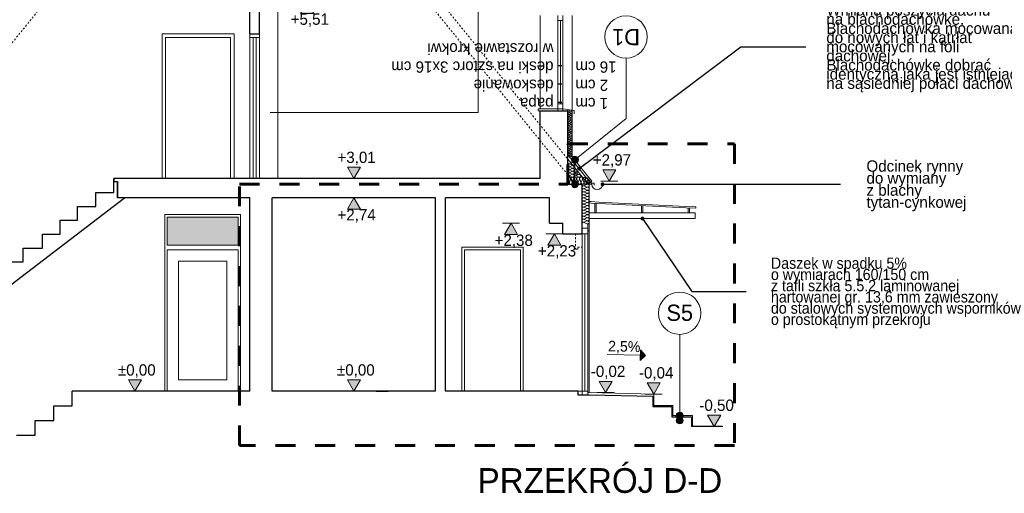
# Model space of a CAD drawing. Extents: x -723047 to -356759, y -30024 to 53940.
# Tile 35 of 121: x -663283 to -649357, y -13775 to -7069. Entities that reach past the tile are written whole.
import ezdxf

# ---------------------------------------------------------------- set-up
doc = ezdxf.new("R2010")
doc.units = 0
doc.header["$MEASUREMENT"] = 0
doc.linetypes.add('Dashed', pattern=[564.444447, 282.222223, -282.222223])
doc.linetypes.add('Hidden Line', pattern=[50, 25, -25])
for name, color, linetype, lineweight in [('Arch drzwi_Nr_Pióra__10', 134, 'Continuous', 18), ('Arch opisy_Nr_Pióra__1', 7, 'Continuous', 25), ('Arch opisy_Nr_Pióra__21', 7, 'Continuous', 9), ('Arch wykończenie_Nr_Pióra__21', 7, 'Continuous', 9), ('Arch wyposażenie_Nr_Pióra__21', 7, 'Continuous', 9), ('INWENT DACH_Nr_Pióra__21', 7, 'Continuous', 9), ('INWENT KONST. DREWNIANA_Nr_Pióra__1', 7, 'Continuous', 25), ('INWENT KONST. DREWNIANA_Nr_Pióra__21', 7, 'Continuous', 9), ('INWENT OPISY_Nr_Pióra__1', 7, 'Continuous', 25), ('INWENT OPISY_Nr_Pióra__21', 7, 'Continuous', 9), ('INWENT RURY SPUSTOWE_Nr_Pióra__21', 7, 'Continuous', 9), ('INWENT TEREN_Nr_Pióra__1', 7, 'Continuous', 25), ('INWENT WYMIARY_Nr_Pióra__21', 7, 'Continuous', 9), ('INWENT. DRZWI_Nr_Pióra__21', 7, 'Continuous', 9), ('INWENT. OKNA_Nr_Pióra__5', 7, 'Continuous', 13), ('INWENT.ŚCIANY_Nr_Pióra__1', 7, 'Continuous', 25), ('INWENT.ŚCIANY_Nr_Pióra__20', 1, 'Continuous', 60), ('INWENT.ŚCIANY_Nr_Pióra__21', 7, 'Continuous', 9)]:
    doc.layers.add(name, color=color, linetype=linetype, lineweight=lineweight)
for name, color, linetype in [('Arch ocieplenie', 7, 'Continuous'), ('Arch opisy', 7, 'Continuous'), ('Inwent Izolacje', 7, 'Continuous'), ('INWENT OPISY', 7, 'Continuous'), ('INWENT RURY SPUSTOWE', 7, 'Continuous'), ('INWENT WYMIARY', 7, 'Continuous')]:
    doc.layers.add(name, color=color, linetype=linetype)
for name, color, linetype, lineweight, true_color in [('Arch ocieplenie_Nr_Pióra__44', 7, 'Continuous', 13, 0x029e21), ('arch wypelnienia_Nr_Pióra__2', 7, 'Continuous', 13, 0x7f7f7f), ('Inwent Izolacje_Nr_Pióra__2', 7, 'Continuous', 13, 0x7f7f7f), ('INWENT.ŚCIANY_Nr_Pióra__102', 7, 'Continuous', 9, 0xb4b4b4), ('INWENT.ŚCIANY_Nr_Pióra__2', 7, 'Continuous', 13, 0x7f7f7f), ('INWENT.ŚCIANY_Nr_Pióra__3', 7, 'Continuous', 13, 0xff6600)]:
    doc.layers.add(name, color=color, linetype=linetype, lineweight=lineweight, true_color=true_color)
doc.styles.add('GENERATED_STYLE_2', font='txt')
doc.styles.add('GENERATED_STYLE_4', font='txt')
doc.styles.add('GENERATED_STYLE_9', font='txt')
doc.dimstyles.new('GENERATED_STYLE__9', dxfattribs={"dimtxt": 0.18, "dimasz": 109.44, "dimexe": 0.18, "dimexo": 0.0625, "dimgap": 0.09, "dimtad": 0, "dimtih": 1, "dimtoh": 1, "dimdec": 4, "dimzin": 0, "dimdsep": 46, "dimcen": 0.09, "dimadec": 0, "dimazin": 0, "dimtfac": 1, "dimtdec": 4, "dimtmove": 0, "dimatfit": 3, "dimldrblk": 'ARROWHEAD_11', "dimfxl": 0, "dimtolj": 1, "dimtzin": 0, "dimarcsym": 0})

# ---------------------------------------------------------------- blocks, each defined once
blk = doc.blocks.new('Izolacja cieplna 14_125', base_point=(-655279, -9400))
at = {"layer": 'Arch ocieplenie_Nr_Pióra__44', "linetype": 'Continuous'}
for p, q in [((-655510, -9370), (-655528, -9329)), ((-655490, -9329), (-655507, -9370)), ((-655469, -9370), (-655486, -9329)), ((-655448, -9329), (-655465, -9370)), ((-655427, -9370), (-655444, -9329)), ((-655406, -9329), (-655424, -9370)), ((-655385, -9370), (-655403, -9329)), ((-655365, -9329), (-655382, -9370)), ((-655344, -9370), (-655361, -9329)), ((-655323, -9329), (-655340, -9370)), ((-655302, -9370), (-655319, -9329)), ((-655281, -9329), (-655299, -9370))]:
    blk.add_line(p, q, dxfattribs=at)
for centre, start_param, end_param in [((-655509, -9321), 1.158003, 5.125183), ((-655467, -9321), 1.158003, 5.125183), ((-655425, -9321), 1.158003, 5.125183), ((-655384, -9321), 1.158003, 5.125183), ((-655342, -9321), 1.158003, 5.125183), ((-655300, -9321), 1.158003, 5.125183), ((-655529, -9378), 6.283185, 8.266774), ((-655488, -9378), 4.299595, 8.266774), ((-655446, -9378), 4.299595, 8.266774), ((-655404, -9378), 4.299595, 8.266774), ((-655363, -9378), 4.299595, 8.266774), ((-655321, -9378), 4.299595, 8.266774), ((-655279, -9378), 4.299596, 6.283185)]:
    blk.add_ellipse(centre, major_axis=(0, -21.3), ratio=0.979571, start_param=start_param, end_param=end_param, dxfattribs=at)
blk = doc.blocks.new('Izolacja cieplna 14_126', base_point=(-655529, -9300))
at = {"layer": 'Arch ocieplenie_Nr_Pióra__44', "linetype": 'Continuous'}
for p, q in [((-655503, -9109), (-655466, -9091)), ((-655466, -9130), (-655503, -9112)), ((-655503, -9151), (-655466, -9133)), ((-655466, -9172), (-655503, -9154)), ((-655503, -9193), (-655466, -9175)), ((-655466, -9214), (-655503, -9196)), ((-655503, -9235), (-655466, -9217)), ((-655466, -9256), (-655503, -9238)), ((-655503, -9277), (-655466, -9259)), ((-655466, -9298), (-655503, -9280))]:
    blk.add_line(p, q, dxfattribs=at)
for centre, start_param, end_param in [((-655510, -9131), 5.870392, 9.837571), ((-655510, -9174), 5.870392, 9.837571), ((-655510, -9089), 1.570796, 3.554385), ((-655459, -9110), 2.728799, 6.695979), ((-655459, -9152), 2.728799, 6.695979), ((-655459, -9195), 2.728799, 6.695979), ((-655510, -9216), 5.870392, 9.837571), ((-655510, -9258), 5.870392, 9.837571), ((-655510, -9300), 5.870392, 7.853982), ((-655459, -9237), 2.728799, 6.695979), ((-655459, -9279), 2.728799, 6.695979)]:
    blk.add_ellipse(centre, major_axis=(0, 21), ratio=0.910646, start_param=start_param, end_param=end_param, dxfattribs=at)
blk = doc.blocks.new('Izolacja cieplna 14_127', base_point=(-655229, -9400))
at = {"layer": 'Arch ocieplenie_Nr_Pióra__44', "linetype": 'Continuous'}
for p, q in [((-655268, -9385), (-655278, -9365)), ((-655255, -9365), (-655266, -9385)), ((-655243, -9385), (-655253, -9365)), ((-655230, -9365), (-655241, -9385))]:
    blk.add_line(p, q, dxfattribs=at)
for centre, start_param, end_param in [((-655267, -9360), 2.728799, 6.695979), ((-655279, -9389), 1.570796, 3.554385), ((-655254, -9389), 5.870392, 9.837571), ((-655242, -9360), 2.728799, 6.695979), ((-655229, -9389), 5.870392, 7.853982)]:
    blk.add_ellipse(centre, major_axis=(-12.5, 0), ratio=0.850713, start_param=start_param, end_param=end_param, dxfattribs=at)
blk = doc.blocks.new('Izolacja cieplna 14_128', base_point=(-655439, -9300))
at = {"layer": 'Arch ocieplenie_Nr_Pióra__44', "linetype": 'Continuous'}
for p, q in [((-655413, -9278), (-655376, -9261)), ((-655376, -9298), (-655413, -9281))]:
    blk.add_line(p, q, dxfattribs=at)
for centre, start_param, end_param in [((-655420, -9260), 1.570796, 3.554385), ((-655420, -9300), 5.870392, 7.853982), ((-655369, -9280), 2.728799, 6.695979)]:
    blk.add_ellipse(centre, major_axis=(0, 20), ratio=0.95705, start_param=start_param, end_param=end_param, dxfattribs=at)
blk = doc.blocks.new('Izolacja cieplna 14_129', base_point=(-655439, -9260))
at = {"layer": 'Arch ocieplenie_Nr_Pióra__44', "linetype": 'Continuous'}
for p, q in [((-655426, -9229), (-655408, -9220)), ((-655408, -9239), (-655426, -9230)), ((-655426, -9249), (-655408, -9240)), ((-655408, -9259), (-655426, -9250))]:
    blk.add_line(p, q, dxfattribs=at)
for centre, start_param, end_param in [((-655430, -9240), 5.870392, 9.837571), ((-655430, -9220), 1.570796, 3.554385), ((-655430, -9260), 5.870392, 7.853982), ((-655404, -9230), 2.728799, 6.695979), ((-655404, -9250), 2.728799, 6.695979)]:
    blk.add_ellipse(centre, major_axis=(0, 10), ratio=0.95705, start_param=start_param, end_param=end_param, dxfattribs=at)
blk = doc.blocks.new('Izolacja cieplna 14_252', base_point=(-655329, -9400))
at = {"layer": 'Inwent Izolacje_Nr_Pióra__2', "linetype": 'Continuous'}
for p, q in [((-655259, -9401), (-655300, -9419)), ((-655300, -9423), (-655259, -9441)), ((-655259, -9445), (-655300, -9462)), ((-655300, -9466), (-655259, -9484)), ((-655259, -9488), (-655300, -9505)), ((-655300, -9509), (-655259, -9527)), ((-655259, -9531), (-655300, -9549)), ((-655300, -9552), (-655259, -9570)), ((-655259, -9574), (-655300, -9592)), ((-655300, -9595), (-655259, -9613)), ((-655259, -9617), (-655300, -9635)), ((-655300, -9638), (-655259, -9656)), ((-655259, -9660), (-655300, -9678)), ((-655300, -9681), (-655259, -9699)), ((-655259, -9703), (-655300, -9721)), ((-655300, -9725), (-655259, -9742)), ((-655259, -9746), (-655300, -9764)), ((-655300, -9768), (-655259, -9785)), ((-655259, -9789), (-655300, -9807)), ((-655300, -9811), (-655259, -9829)), ((-655259, -9832), (-655300, -9850)), ((-655300, -9854), (-655259, -9872)), ((-655259, -9875), (-655300, -9893)), ((-655300, -9897), (-655259, -9915)), ((-655259, -9918), (-655300, -9936)), ((-655300, -9940), (-655259, -9958))]:
    blk.add_line(p, q, dxfattribs=at)
for centre, start_param, end_param in [((-655308, -9443), 2.7288, 6.695979), ((-655308, -9486), 2.7288, 6.695979), ((-655308, -9400), 4.712389, 6.695979), ((-655251, -9421), 5.870392, 9.837571), ((-655251, -9464), 5.870392, 9.837571), ((-655308, -9529), 2.7288, 6.695979), ((-655308, -9572), 2.7288, 6.695979), ((-655308, -9615), 2.7288, 6.695979), ((-655251, -9507), 5.870392, 9.837571), ((-655251, -9550), 5.870392, 9.837571), ((-655251, -9593), 5.870392, 9.837571), ((-655308, -9658), 2.7288, 6.695979), ((-655308, -9701), 2.7288, 6.695979), ((-655308, -9744), 2.7288, 6.695979), ((-655251, -9637), 5.870392, 9.837571), ((-655251, -9680), 5.870392, 9.837571), ((-655251, -9723), 5.870392, 9.837571), ((-655251, -9766), 5.870392, 9.837571), ((-655308, -9787), 2.7288, 6.695979), ((-655308, -9830), 2.7288, 6.695979), ((-655308, -9873), 2.7288, 6.695979), ((-655251, -9809), 5.870392, 9.837571), ((-655251, -9852), 5.870392, 9.837571), ((-655251, -9895), 5.870392, 9.837571), ((-655308, -9917), 2.7288, 6.695979), ((-655308, -9960), 2.7288, 4.712389), ((-655251, -9938), 5.870392, 9.837571)]:
    blk.add_ellipse(centre, major_axis=(0, -21.5), ratio=0.987434, start_param=start_param, end_param=end_param, dxfattribs=at)
blk = doc.blocks.new('Izolacja cieplna 14_253', base_point=(-655529, -8350))
at = {"layer": 'Inwent Izolacje_Nr_Pióra__2', "linetype": 'Continuous'}
for p, q in [((-655487, -8351), (-655512, -8361)), ((-655512, -8363), (-655487, -8374)), ((-655487, -8376), (-655512, -8387)), ((-655512, -8389), (-655487, -8399)), ((-655487, -8401), (-655512, -8412)), ((-655512, -8414), (-655487, -8425)), ((-655487, -8427), (-655512, -8437)), ((-655512, -8439), (-655487, -8450)), ((-655487, -8452), (-655512, -8462)), ((-655512, -8465), (-655487, -8475)), ((-655487, -8477), (-655512, -8488)), ((-655512, -8490), (-655487, -8500)), ((-655487, -8503), (-655512, -8513)), ((-655512, -8515), (-655487, -8526)), ((-655487, -8528), (-655512, -8538)), ((-655512, -8541), (-655487, -8551)), ((-655487, -8553), (-655512, -8564)), ((-655512, -8566), (-655487, -8576)), ((-655487, -8579), (-655512, -8589)), ((-655512, -8591), (-655487, -8602)), ((-655487, -8604), (-655512, -8614)), ((-655512, -8617), (-655487, -8627)), ((-655487, -8629), (-655512, -8640)), ((-655512, -8642), (-655487, -8652)), ((-655487, -8655), (-655512, -8665)), ((-655512, -8667), (-655487, -8678)), ((-655487, -8680), (-655512, -8690)), ((-655512, -8693), (-655487, -8703)), ((-655487, -8705), (-655512, -8716)), ((-655512, -8718), (-655487, -8728)), ((-655487, -8730), (-655512, -8741)), ((-655512, -8743), (-655487, -8754)), ((-655487, -8756), (-655512, -8766)), ((-655512, -8768), (-655487, -8779)), ((-655487, -8781), (-655512, -8792)), ((-655512, -8794), (-655487, -8804)), ((-655487, -8806), (-655512, -8817)), ((-655512, -8819), (-655487, -8830)), ((-655487, -8832), (-655512, -8842)), ((-655512, -8844), (-655487, -8855)), ((-655487, -8857), (-655512, -8868)), ((-655512, -8870), (-655487, -8880)), ((-655487, -8882), (-655512, -8893)), ((-655512, -8895), (-655487, -8906)), ((-655487, -8908), (-655512, -8918)), ((-655512, -8920), (-655487, -8931)), ((-655487, -8933), (-655512, -8944)), ((-655512, -8946), (-655487, -8956)), ((-655487, -8958), (-655512, -8969)), ((-655512, -8971), (-655487, -8982)), ((-655487, -8984), (-655512, -8994)), ((-655512, -8996), (-655487, -9007))]:
    blk.add_line(p, q, dxfattribs=at)
for centre, start_param, end_param in [((-655517, -8350), 3.141593, 5.125182), ((-655482, -8362), 4.299595, 8.266775), ((-655517, -8375), 1.158004, 5.125183), ((-655517, -8400), 1.158004, 5.125183), ((-655517, -8426), 1.158004, 5.125183), ((-655517, -8451), 1.158004, 5.125183), ((-655517, -8476), 1.158004, 5.125183), ((-655517, -8502), 1.158004, 5.125183), ((-655482, -8388), 4.299595, 8.266775), ((-655482, -8413), 4.299595, 8.266775), ((-655482, -8438), 4.299595, 8.266775), ((-655482, -8464), 4.299595, 8.266775), ((-655482, -8489), 4.299595, 8.266775), ((-655517, -8527), 1.158004, 5.125183), ((-655517, -8552), 1.158004, 5.125183), ((-655517, -8578), 1.158004, 5.125183), ((-655517, -8603), 1.158004, 5.125183), ((-655517, -8628), 1.158004, 5.125183), ((-655482, -8514), 4.299595, 8.266775), ((-655482, -8540), 4.299595, 8.266775), ((-655482, -8565), 4.299595, 8.266775), ((-655482, -8590), 4.299595, 8.266775), ((-655482, -8615), 4.299595, 8.266775), ((-655482, -8641), 4.299595, 8.266775), ((-655517, -8653), 1.158004, 5.125183), ((-655517, -8679), 1.158004, 5.125183), ((-655517, -8704), 1.158004, 5.125183), ((-655517, -8729), 1.158004, 5.125183), ((-655517, -8755), 1.158004, 5.125183), ((-655517, -8780), 1.158004, 5.125183), ((-655482, -8666), 4.299595, 8.266775), ((-655482, -8691), 4.299595, 8.266775), ((-655482, -8717), 4.299595, 8.266775), ((-655482, -8742), 4.299595, 8.266775), ((-655482, -8767), 4.299595, 8.266775), ((-655517, -8805), 1.158004, 5.125183), ((-655517, -8831), 1.158004, 5.125183), ((-655517, -8856), 1.158004, 5.125183), ((-655517, -8881), 1.158004, 5.125183), ((-655517, -8907), 1.158004, 5.125183), ((-655482, -8793), 4.299595, 8.266775), ((-655482, -8818), 4.299595, 8.266775), ((-655482, -8843), 4.299595, 8.266775), ((-655482, -8869), 4.299595, 8.266775), ((-655482, -8894), 4.299595, 8.266775), ((-655482, -8919), 4.299595, 8.266775), ((-655517, -8932), 1.158004, 5.125183), ((-655517, -8957), 1.158004, 5.125183), ((-655517, -8983), 1.158004, 5.125183), ((-655517, -9008), 1.158004, 3.141593), ((-655482, -8945), 4.299595, 8.266775), ((-655482, -8970), 4.299595, 8.266775), ((-655482, -8995), 4.299595, 8.266775)]:
    blk.add_ellipse(centre, major_axis=(12.8, 0), ratio=0.992166, start_param=start_param, end_param=end_param, dxfattribs=at)
blk = doc.blocks.new('Linia_92', base_point=(-656799, -8385))
at = {"layer": 'INWENT OPISY_Nr_Pióra__21', "linetype": 'Continuous'}
blk.add_hatch(color=256, dxfattribs=at).paths.add_polyline_path([(-656739, -6594), (-656744, -6571), (-656757, -6552), (-656776, -6539), (-656799, -6534), (-656822, -6539), (-656841, -6552), (-656854, -6571), (-656859, -6594), (-656854, -6617), (-656841, -6637), (-656822, -6650), (-656799, -6654), (-656776, -6650), (-656757, -6637), (-656744, -6617)], flags=0)
blk.add_line((-656799, -8385), (-656799, -6654), dxfattribs=at)
blk.add_circle((-656799, -6594), 60, dxfattribs=at)
blk = doc.blocks.new('Wymiary_224', base_point=(-661653, -12330))
at = {"layer": 'INWENT WYMIARY_Nr_Pióra__21', "linetype": 'Continuous'}
blk.add_hatch(color=256, dxfattribs=at).paths.add_polyline_path([(-661653, -12330), (-661745, -12170), (-661560, -12170)], flags=0)
for p, q in [((-661653, -12330), (-661745, -12170)), ((-661745, -12170), (-661560, -12170)), ((-661560, -12170), (-661653, -12330)), ((-661653, -12330), (-661773, -12330)), ((-661653, -12330), (-661533, -12330))]:
    blk.add_line(p, q, dxfattribs=at)
at = {"layer": 'INWENT WYMIARY_Nr_Pióra__21', "insert": (-661894, -12138), "char_height": 160, "attachment_point": 7, "style": 'GENERATED_STYLE_2'}
blk.add_mtext('{±0,00}', dxfattribs=at)
blk = doc.blocks.new('Wymiary_225', base_point=(-658554, -12330))
at = {"layer": 'INWENT WYMIARY_Nr_Pióra__21', "linetype": 'Continuous'}
blk.add_hatch(color=256, dxfattribs=at).paths.add_polyline_path([(-658554, -12330), (-658647, -12170), (-658462, -12170)], flags=0)
for p, q in [((-658554, -12330), (-658647, -12170)), ((-658647, -12170), (-658462, -12170)), ((-658462, -12170), (-658554, -12330)), ((-658554, -12330), (-658674, -12330)), ((-658554, -12330), (-658434, -12330))]:
    blk.add_line(p, q, dxfattribs=at)
at = {"layer": 'INWENT WYMIARY_Nr_Pióra__21', "insert": (-658795, -12138), "char_height": 160, "attachment_point": 7, "style": 'GENERATED_STYLE_2'}
blk.add_mtext('{±0,00}', dxfattribs=at)
blk = doc.blocks.new('Wymiary_226', base_point=(-653459, -12830))
at = {"layer": 'INWENT WYMIARY_Nr_Pióra__21', "linetype": 'Continuous'}
blk.add_hatch(color=256, dxfattribs=at).paths.add_polyline_path([(-653459, -12830), (-653552, -12670), (-653367, -12670)], flags=0)
for p, q in [((-653459, -12830), (-653552, -12670)), ((-653552, -12670), (-653367, -12670)), ((-653367, -12670), (-653459, -12830)), ((-653459, -12830), (-653579, -12830)), ((-653459, -12830), (-653339, -12830))]:
    blk.add_line(p, q, dxfattribs=at)
at = {"layer": 'INWENT WYMIARY_Nr_Pióra__21', "insert": (-653669, -12638), "char_height": 160, "attachment_point": 7, "style": 'GENERATED_STYLE_2'}
blk.add_mtext('{-0,50}', dxfattribs=at)
blk = doc.blocks.new('Wymiary_227', base_point=(-658554, -9590))
at = {"layer": 'INWENT WYMIARY_Nr_Pióra__21', "linetype": 'Continuous'}
blk.add_hatch(color=256, dxfattribs=at).paths.add_polyline_path([(-658554, -9590), (-658647, -9750), (-658462, -9750)], flags=0)
for p, q in [((-658554, -9590), (-658674, -9590)), ((-658554, -9590), (-658647, -9750)), ((-658554, -9590), (-658434, -9590)), ((-658462, -9750), (-658554, -9590)), ((-658647, -9750), (-658462, -9750))]:
    blk.add_line(p, q, dxfattribs=at)
at = {"layer": 'INWENT WYMIARY_Nr_Pióra__21', "insert": (-658788, -9942), "char_height": 160, "attachment_point": 7, "style": 'GENERATED_STYLE_2'}
blk.add_mtext('{+2,74}', dxfattribs=at)
blk = doc.blocks.new('Wymiary_228', base_point=(-656333, -9950))
at = {"layer": 'INWENT WYMIARY_Nr_Pióra__21', "linetype": 'Continuous'}
blk.add_hatch(color=256, dxfattribs=at).paths.add_polyline_path([(-656333, -9950), (-656426, -10110), (-656240, -10110)], flags=0)
for p, q in [((-656333, -9950), (-656453, -9950)), ((-656333, -9950), (-656426, -10110)), ((-656333, -9950), (-656213, -9950)), ((-656240, -10110), (-656333, -9950)), ((-656426, -10110), (-656240, -10110))]:
    blk.add_line(p, q, dxfattribs=at)
at = {"layer": 'INWENT WYMIARY_Nr_Pióra__21', "insert": (-656566, -10302), "char_height": 160, "attachment_point": 7, "style": 'GENERATED_STYLE_2'}
blk.add_mtext('{+2,38}', dxfattribs=at)
blk = doc.blocks.new('Wymiary_229', base_point=(-655719, -10100))
at = {"layer": 'INWENT WYMIARY_Nr_Pióra__21', "linetype": 'Continuous'}
blk.add_hatch(color=256, dxfattribs=at).paths.add_polyline_path([(-655719, -10100), (-655812, -10260), (-655627, -10260)], flags=0)
for p, q in [((-655719, -10100), (-655839, -10100)), ((-655719, -10100), (-655812, -10260)), ((-655719, -10100), (-655599, -10100)), ((-655627, -10260), (-655719, -10100)), ((-655812, -10260), (-655627, -10260))]:
    blk.add_line(p, q, dxfattribs=at)
at = {"layer": 'INWENT WYMIARY_Nr_Pióra__21', "insert": (-655953, -10452), "char_height": 160, "attachment_point": 7, "style": 'GENERATED_STYLE_2'}
blk.add_mtext('{+2,23}', dxfattribs=at)
blk = doc.blocks.new('Wymiary_230', base_point=(-658554, -9320))
at = {"layer": 'INWENT WYMIARY_Nr_Pióra__21', "linetype": 'Continuous'}
blk.add_hatch(color=256, dxfattribs=at).paths.add_polyline_path([(-658554, -9320), (-658647, -9160), (-658462, -9160)], flags=0)
for p, q in [((-658554, -9320), (-658647, -9160)), ((-658647, -9160), (-658462, -9160)), ((-658462, -9160), (-658554, -9320)), ((-658554, -9320), (-658674, -9320)), ((-658554, -9320), (-658434, -9320))]:
    blk.add_line(p, q, dxfattribs=at)
at = {"layer": 'INWENT WYMIARY_Nr_Pióra__21', "insert": (-658788, -9128), "char_height": 160, "attachment_point": 7, "style": 'GENERATED_STYLE_2'}
blk.add_mtext('{+3,01}', dxfattribs=at)
blk = doc.blocks.new('Wymiary_231', base_point=(-654943, -9356))
at = {"layer": 'INWENT WYMIARY_Nr_Pióra__21', "linetype": 'Continuous'}
blk.add_hatch(color=256, dxfattribs=at).paths.add_polyline_path([(-654943, -9356), (-655036, -9196), (-654851, -9196)], flags=0)
for p, q in [((-654943, -9356), (-655036, -9196)), ((-655036, -9196), (-654851, -9196)), ((-654851, -9196), (-654943, -9356)), ((-654943, -9356), (-655063, -9356)), ((-654943, -9356), (-654823, -9356))]:
    blk.add_line(p, q, dxfattribs=at)
at = {"layer": 'INWENT WYMIARY_Nr_Pióra__21', "insert": (-655177, -9164), "char_height": 160, "attachment_point": 7, "style": 'GENERATED_STYLE_2'}
blk.add_mtext('{+2,97}', dxfattribs=at)
blk = doc.blocks.new('Wymiary_234', base_point=(-659217, -6820))
at = {"layer": 'INWENT WYMIARY_Nr_Pióra__21', "linetype": 'Continuous'}
blk.add_hatch(color=256, dxfattribs=at).paths.add_polyline_path([(-659217, -6820), (-659310, -6980), (-659124, -6980)], flags=0)
for p, q in [((-659217, -6820), (-659337, -6820)), ((-659217, -6820), (-659310, -6980)), ((-659217, -6820), (-659097, -6820)), ((-659124, -6980), (-659217, -6820)), ((-659310, -6980), (-659124, -6980))]:
    blk.add_line(p, q, dxfattribs=at)
at = {"layer": 'INWENT WYMIARY_Nr_Pióra__21', "insert": (-659450, -7172), "char_height": 160, "attachment_point": 7, "style": 'GENERATED_STYLE_2'}
blk.add_mtext('{+5,51}', dxfattribs=at)
blk = doc.blocks.new('Wymiary_273', base_point=(-654314, -12370))
at = {"layer": 'INWENT WYMIARY_Nr_Pióra__21', "linetype": 'Continuous'}
blk.add_hatch(color=256, dxfattribs=at).paths.add_polyline_path([(-654314, -12370), (-654407, -12210), (-654222, -12210)], flags=0)
for p, q in [((-654314, -12370), (-654407, -12210)), ((-654407, -12210), (-654222, -12210)), ((-654222, -12210), (-654314, -12370)), ((-654314, -12370), (-654434, -12370)), ((-654314, -12370), (-654194, -12370))]:
    blk.add_line(p, q, dxfattribs=at)
at = {"layer": 'INWENT WYMIARY_Nr_Pióra__21', "insert": (-654524, -12178), "char_height": 160, "attachment_point": 7, "style": 'GENERATED_STYLE_2'}
blk.add_mtext('{-0,04}', dxfattribs=at)
blk = doc.blocks.new('Wymiary_274', base_point=(-654995, -12350))
at = {"layer": 'INWENT WYMIARY_Nr_Pióra__21', "linetype": 'Continuous'}
blk.add_hatch(color=256, dxfattribs=at).paths.add_polyline_path([(-654995, -12350), (-655088, -12190), (-654902, -12190)], flags=0)
for p, q in [((-654995, -12350), (-655088, -12190)), ((-655088, -12190), (-654902, -12190)), ((-654902, -12190), (-654995, -12350)), ((-654995, -12350), (-655115, -12350)), ((-654995, -12350), (-654875, -12350))]:
    blk.add_line(p, q, dxfattribs=at)
at = {"layer": 'INWENT WYMIARY_Nr_Pióra__21', "insert": (-655205, -12158), "char_height": 160, "attachment_point": 7, "style": 'GENERATED_STYLE_2'}
blk.add_mtext('{-0,02}', dxfattribs=at)
blk = doc.blocks.new('ARROWHEAD_11')
at = {"color": 0, "linetype": 'Continuous', "lineweight": 0}
blk.add_line((0, 0), (-1, 0), dxfattribs=at)
at = {"color": 0, "linetype": 'Continuous', "lineweight": 0, "const_width": 0.25, "flags": 128}
blk.add_lwpolyline([(-0.125, 0, 1), (0.125, 0, 1)], format="xyb", close=True, dxfattribs=at)
blk = doc.blocks.new('Linia_205', base_point=(-653948, -12675))
at = {"layer": 'Arch opisy_Nr_Pióra__21', "linetype": 'Continuous'}
blk.add_line((-653948, -12675), (-653948, -11525), dxfattribs=at)
blk.add_circle((-653948, -11225), 300, dxfattribs=at)
blk = doc.blocks.new('Linia_206', base_point=(-653948, -12742))
at = {"layer": 'Arch opisy_Nr_Pióra__21', "linetype": 'Continuous'}
for points in [[(-653898, -12675), (-653901, -12655), (-653912, -12639), (-653928, -12628), (-653948, -12625), (-653967, -12628), (-653983, -12639), (-653994, -12655), (-653998, -12675), (-653994, -12694), (-653983, -12710), (-653967, -12721), (-653948, -12725), (-653928, -12721), (-653912, -12710), (-653901, -12694)], [(-653898, -12742), (-653901, -12723), (-653912, -12707), (-653928, -12696), (-653948, -12692), (-653967, -12696), (-653983, -12707), (-653994, -12723), (-653998, -12742), (-653994, -12761), (-653983, -12777), (-653967, -12788), (-653948, -12792), (-653928, -12788), (-653912, -12777), (-653901, -12761)]]:
    blk.add_hatch(color=256, dxfattribs=at).paths.add_polyline_path(points, flags=0)
blk.add_line((-653948, -12742), (-653948, -12675), dxfattribs=at)
for centre in [(-653948, -12675), (-653948, -12742)]:
    blk.add_circle(centre, 50, dxfattribs=at)
blk = doc.blocks.new('Linia_237', base_point=(-655429, -9400))
at = {"layer": 'Arch opisy_Nr_Pióra__21', "linetype": 'Continuous'}
for points in [[(-655379, -9052), (-655383, -9033), (-655394, -9017), (-655410, -9006), (-655429, -9002), (-655449, -9006), (-655465, -9017), (-655476, -9033), (-655479, -9052), (-655476, -9071), (-655465, -9087), (-655449, -9098), (-655429, -9102), (-655410, -9098), (-655394, -9087), (-655383, -9071)], [(-655379, -9400), (-655383, -9380), (-655394, -9364), (-655410, -9353), (-655429, -9350), (-655449, -9353), (-655465, -9364), (-655476, -9380), (-655479, -9400), (-655476, -9419), (-655465, -9435), (-655449, -9446), (-655429, -9450), (-655410, -9446), (-655394, -9435), (-655383, -9419)]]:
    blk.add_hatch(color=256, dxfattribs=at).paths.add_polyline_path(points, flags=0)
blk.add_line((-655429, -9350), (-655429, -9102), dxfattribs=at)
for centre in [(-655429, -9052), (-655429, -9400)]:
    blk.add_circle(centre, 50, dxfattribs=at)
blk = doc.blocks.new('Linia_238', base_point=(-654706, -8468))
at = {"layer": 'Arch opisy_Nr_Pióra__21', "linetype": 'Continuous'}
blk.add_line((-654706, -8468), (-654706, -7613), dxfattribs=at)
blk.add_circle((-654706, -7313), 300, dxfattribs=at)
blk = doc.blocks.new('Linia_240', base_point=(-654430, -11822))
at = {"layer": 'INWENT RURY SPUSTOWE_Nr_Pióra__21', "linetype": 'Continuous'}
blk.add_hatch(color=256, dxfattribs=at).paths.add_polyline_path([(-654430, -11822), (-654507, -11895), (-654504, -11745)], flags=0)
for p, q in [((-654505, -11820), (-654973, -11810)), ((-654507, -11895), (-654504, -11745)), ((-654430, -11822), (-654507, -11895)), ((-654430, -11822), (-654504, -11745))]:
    blk.add_line(p, q, dxfattribs=at)

msp = doc.modelspace()

# ---------------------------------------------------------------- hatches: boundary and pattern name
at = {"layer": 'arch wypelnienia_Nr_Pióra__2', "linetype": 'Continuous', "lineweight": 0, "true_color": 0x1f1f1f}
msp.add_hatch(color=250, dxfattribs=at).paths.add_polyline_path([(-660194.4, -10259.6), (-660194.4, -9864.6), (-661194.4, -9864.6), (-661194.4, -10259.6)], flags=0)

# ---------------------------------------------------------------- linework, layer by layer
at = {"layer": 'Arch drzwi_Nr_Pióra__10', "linetype": 'Continuous'}
for p, q in [((-655329.4, -10099.6), (-655329.4, -10019.6)), ((-655249.4, -10019.6), (-655329.4, -10019.6)), ((-655229.4, -9959.6), (-655249.4, -9959.6)), ((-655249.4, -9959.6), (-655249.4, -10059.6)), ((-655249.4, -10019.6), (-655249.4, -10099.6)), ((-655229.4, -10059.6), (-655229.4, -9959.6)), ((-655329.4, -12329.6), (-655329.4, -10099.6)), ((-655249.4, -10099.6), (-655329.4, -10099.6)), ((-655289.4, -10099.6), (-655289.4, -12329.6)), ((-655249.4, -10059.6), (-655229.4, -10059.6)), ((-655249.4, -10099.6), (-655249.4, -12329.6)), ((-655229.4, -10059.6), (-655229.4, -12349.6)), ((-655329.4, -12329.6), (-655389.4, -12329.6)), ((-655329.4, -12329.6), (-655249.4, -12329.6)), ((-655329.4, -12379.6), (-655329.4, -12329.6)), ((-655329.4, -12379.6), (-655249.4, -12379.6)), ((-655249.4, -12329.6), (-655249.4, -12379.6)), ((-655229.4, -12349.6), (-655249.4, -12349.6))]:
    msp.add_line(p, q, dxfattribs=at)
at = {"layer": 'Arch opisy_Nr_Pióra__21', "linetype": 'Continuous'}
msp.add_line((-655429.4, -9052.1), (-654706.5, -8468.3), dxfattribs=at)
at = {"layer": 'Arch wykończenie_Nr_Pióra__21', "linetype": 'Continuous'}
for p, q in [((-655229.4, -12349.6), (-654314.4, -12369.9)), ((-654314.4, -12369.9), (-654314.4, -12529.6)), ((-654314.4, -12529.6), (-654044.4, -12529.6)), ((-654044.4, -12529.6), (-654044.4, -12674.6)), ((-654044.4, -12674.6), (-653764.4, -12674.6)), ((-653764.4, -12674.6), (-653764.4, -12829.6))]:
    msp.add_line(p, q, dxfattribs=at)
at = {"layer": 'Arch wyposażenie_Nr_Pióra__21', "linetype": 'Continuous'}
for p, q in [((-655199.4, -9645.6), (-655229.4, -9644.1)), ((-655199.4, -9665.7), (-655229.4, -9664.2)), ((-655089.4, -9651.1), (-655199.4, -9645.6)), ((-655089.4, -9671.2), (-655199.4, -9665.7)), ((-655149.4, -9668.2), (-655149.4, -9805.2)), ((-655129.4, -9669.2), (-655129.4, -9805.2)), ((-653859.4, -9712.6), (-655089.4, -9651.1)), ((-653859.4, -9732.7), (-655089.4, -9671.2)), ((-654488.5, -9701.2), (-654488.5, -9805.2)), ((-654468.5, -9702.2), (-654468.5, -9805.2)), ((-653719.9, -9719.6), (-653859.4, -9712.6)), ((-653720.9, -9739.6), (-653859.4, -9732.7)), ((-653827.5, -9734.3), (-653827.5, -9805.2)), ((-653807.5, -9735.3), (-653807.5, -9805.2)), ((-653720.9, -9739.6), (-653719.9, -9719.6)), ((-655229.4, -9805.2), (-655229.4, -9885.2)), ((-655199.4, -9805.2), (-655229.4, -9805.2)), ((-655229.4, -9885.2), (-655199.4, -9885.2)), ((-655089.4, -9805.2), (-655199.4, -9805.2)), ((-655199.4, -9885.2), (-655089.4, -9885.2)), ((-653859.4, -9805.2), (-655089.4, -9805.2)), ((-655089.4, -9885.2), (-653859.4, -9885.2)), ((-653727.5, -9805.2), (-653859.4, -9805.2)), ((-653859.4, -9885.2), (-653727.5, -9885.2)), ((-653727.5, -9885.2), (-653727.5, -9805.2))]:
    msp.add_line(p, q, dxfattribs=at)
at = {"layer": 'INWENT DACH_Nr_Pióra__21', "linetype": 'Continuous'}
for p, q in [((-655529.4, -8933.7), (-655188.7, -9355.6)), ((-655529.4, -8981.4), (-655212, -9374.5)), ((-655256.5, -9308), (-655195.7, -9383.3)), ((-655189.4, -9399.6), (-655359.4, -9399.6)), ((-655188.7, -9355.6), (-655243.2, -9399.6)), ((-655195.7, -9383.3), (-655158.6, -9383.3)), ((-655158.6, -9383.3), (-655158.6, -9413.3))]:
    msp.add_line(p, q, dxfattribs=at)
at = {"layer": 'INWENT KONST. DREWNIANA_Nr_Pióra__1', "linetype": 'Continuous'}
for p, q in [((-661949.4, -9319.6), (-661949.4, -9359.6)), ((-661949.4, -9359.6), (-661949.4, -9319.6)), ((-659889.4, -9319.6), (-661949.4, -9319.6)), ((-661949.4, -9516), (-661949.4, -9319.6)), ((-655919.4, -9319.6), (-659889.4, -9319.6)), ((-661949.4, -9359.6), (-661899.4, -9359.6)), ((-661899.4, -9359.6), (-661899.4, -9589.6)), ((-661899.4, -9589.6), (-661899.4, -9359.6)), ((-663489.4, -10883.5), (-661798.7, -9589.6)), ((-662206.1, -9712.5), (-662206.1, -9516)), ((-662206.1, -9516), (-661949.4, -9516)), ((-660029.4, -9589.6), (-661899.4, -9589.6)), ((-657399.4, -9589.6), (-659709.4, -9589.6)), ((-655789.4, -9589.6), (-657259.4, -9589.6)), ((-662462.8, -9908.9), (-662462.8, -9712.5)), ((-662462.8, -9712.5), (-662206.1, -9712.5)), ((-662711.1, -10105.3), (-662711.1, -9908.9)), ((-662711.1, -9908.9), (-662462.8, -9908.9)), ((-662959.4, -10301.8), (-662959.4, -10105.3)), ((-662959.4, -10105.3), (-662711.1, -10105.3)), ((-663232.8, -10498.2), (-663232.8, -10301.8)), ((-663232.8, -10301.8), (-662959.4, -10301.8)), ((-663489.4, -10498.2), (-663232.8, -10498.2)), ((-660029.4, -12329.6), (-662539.4, -12329.6)), ((-662539.4, -12536.6), (-662539.4, -12329.6)), ((-657399.4, -12329.6), (-659709.4, -12329.6)), ((-655389.4, -12329.6), (-657259.4, -12329.6)), ((-655389.4, -12329.6), (-655389.4, -12379.6)), ((-655389.4, -12379.6), (-655229.4, -12379.6)), ((-655229.4, -12379.6), (-654329.4, -12399.6)), ((-654329.4, -12399.6), (-654329.4, -12544.6)), ((-662801.9, -12743.6), (-662801.9, -12536.6)), ((-662801.9, -12536.6), (-662539.4, -12536.6)), ((-654329.4, -12544.6), (-654059.4, -12544.6)), ((-654059.4, -12544.6), (-654059.4, -12689.6)), ((-663064.4, -12950.6), (-663064.4, -12743.6)), ((-663064.4, -12743.6), (-662801.9, -12743.6)), ((-654059.4, -12689.6), (-653779.4, -12689.6)), ((-653779.4, -12689.6), (-653779.4, -12829.6)), ((-663326.9, -12950.6), (-663064.4, -12950.6))]:
    msp.add_line(p, q, dxfattribs=at)
at = {"layer": 'INWENT KONST. DREWNIANA_Nr_Pióra__21', "linetype": 'Hidden Line'}
for p, q in [((-662744.8, -6599.6), (-665005.8, -9399.6)), ((-657684.1, -6599.6), (-655529.4, -9267.9)), ((-657504.1, -6599.6), (-655529.4, -9045.1))]:
    msp.add_line(p, q, dxfattribs=at)
at = {"layer": 'INWENT KONST. DREWNIANA_Nr_Pióra__21', "linetype": 'Continuous'}
for p, q in [((-655529.4, -9045.1), (-655243.2, -9399.6)), ((-655529.4, -9267.9), (-655423.1, -9399.6))]:
    msp.add_line(p, q, dxfattribs=at)
at = {"layer": 'INWENT OPISY_Nr_Pióra__21', "linetype": 'Continuous'}
msp.add_line((-656799.1, -8385.2), (-659741.2, -8385.2), dxfattribs=at)
at = {"layer": 'INWENT RURY SPUSTOWE_Nr_Pióra__21', "linetype": 'Continuous'}
msp.add_arc((-655114.4, -9399.6), 75, 180, 0, dxfattribs=at)
at = {"layer": 'INWENT TEREN_Nr_Pióra__1', "linetype": 'Continuous'}
msp.add_line((-653346.5, -12829.6), (-653779.4, -12829.6), dxfattribs=at)
at = {"layer": 'INWENT. DRZWI_Nr_Pióra__21', "linetype": 'Continuous'}
for p, q in [((-657029.4, -12329.6), (-657029.4, -10289.6)), ((-657029.4, -10289.6), (-656159.4, -10289.6)), ((-656159.4, -10289.6), (-656159.4, -12329.6)), ((-656989.4, -12329.6), (-656989.4, -10329.6)), ((-656989.4, -10329.6), (-656199.4, -10329.6)), ((-656199.4, -10329.6), (-656199.4, -12329.6))]:
    msp.add_line(p, q, dxfattribs=at)
at = {"layer": 'INWENT. OKNA_Nr_Pióra__5', "linetype": 'Continuous'}
for p, q in [((-655669.4, -7009.6), (-655669.4, -8329.6)), ((-655599.4, -7079.6), (-655669.4, -7079.6)), ((-655634.4, -7079.6), (-655634.4, -8259.6)), ((-655599.4, -7009.6), (-655599.4, -8329.6)), ((-655669.4, -8329.6), (-655949.4, -8329.6)), ((-655949.4, -8329.6), (-655949.4, -8359.6)), ((-655599.4, -8259.6), (-655669.4, -8259.6)), ((-655669.4, -8359.6), (-655669.4, -8329.6)), ((-655599.4, -8329.6), (-655669.4, -8329.6)), ((-655599.4, -8359.6), (-655599.4, -8329.6)), ((-655599.4, -8329.6), (-655439.4, -8354.2)), ((-655439.4, -8354.2), (-655439.4, -8404.2)), ((-655949.4, -8359.6), (-655669.4, -8359.6))]:
    msp.add_line(p, q, dxfattribs=at)
at = {"layer": 'INWENT.ŚCIANY_Nr_Pióra__1', "linetype": 'Continuous'}
for p, q in [((-660029.4, -7269.6), (-660029.4, -6819.6)), ((-659889.4, -7269.6), (-659889.4, -6819.6)), ((-660029.4, -7269.6), (-659889.4, -7269.6)), ((-655919.4, -9319.6), (-655919.4, -8359.6)), ((-655919.4, -8359.6), (-655529.4, -8359.6)), ((-655529.4, -9399.6), (-655529.4, -8359.6)), ((-655529.4, -9399.6), (-655329.4, -9399.6)), ((-655329.4, -10099.6), (-655329.4, -9399.6)), ((-660029.4, -12329.6), (-660029.4, -9589.6)), ((-659709.4, -12329.6), (-659709.4, -9589.6)), ((-657399.4, -12329.6), (-657399.4, -9589.6)), ((-657259.4, -12329.6), (-657259.4, -9589.6)), ((-655789.4, -9949.6), (-655789.4, -9589.6)), ((-655789.4, -9949.6), (-655599.4, -9949.6)), ((-655599.4, -10099.6), (-655599.4, -9949.6)), ((-655599.4, -10099.6), (-655329.4, -10099.6)), ((-658239.6, -12329.6), (-658069.6, -12329.6))]:
    msp.add_line(p, q, dxfattribs=at)
at = {"layer": 'INWENT.ŚCIANY_Nr_Pióra__102', "linetype": 'Continuous'}
msp.add_line((-659629.4, -6819.6), (-659629.4, -9319.6), dxfattribs=at)
at = {"layer": 'INWENT.ŚCIANY_Nr_Pióra__2', "linetype": 'Hidden Line'}
for p, q in [((-655419.4, -10099.6), (-655419.4, -10319.6)), ((-655329.4, -10289.6), (-655329.4, -10099.6)), ((-655389.4, -10319.6), (-655389.4, -10289.6)), ((-655389.4, -10289.6), (-655329.4, -10289.6)), ((-655419.4, -10319.6), (-655389.4, -10319.6))]:
    msp.add_line(p, q, dxfattribs=at)
at = {"layer": 'INWENT.ŚCIANY_Nr_Pióra__20', "linetype": 'Dashed'}
for p, q in [((-655529.4, -8828), (-653174.8, -8828)), ((-655529.4, -9399.6), (-655529.4, -8828)), ((-653174.8, -8828), (-653174.8, -13098.1)), ((-660173.9, -9399.6), (-655529.4, -9399.6)), ((-660173.9, -13098.1), (-660173.9, -9399.6)), ((-653174.8, -13098.1), (-660173.9, -13098.1))]:
    msp.add_line(p, q, dxfattribs=at)
at = {"layer": 'INWENT.ŚCIANY_Nr_Pióra__21', "linetype": 'Continuous'}
for p, q in [((-655919.4, -8329.6), (-655919.4, -7009.6)), ((-655469.4, -8349.6), (-655469.4, -7009.6)), ((-660249.4, -7269.6), (-661269.4, -7269.6)), ((-661269.4, -7269.6), (-661269.4, -9319.6)), ((-660299.4, -7319.6), (-661219.4, -7319.6)), ((-661219.4, -7319.6), (-661219.4, -9319.6)), ((-660299.4, -7319.6), (-660299.4, -9319.6)), ((-660249.4, -7269.6), (-660249.4, -9319.6)), ((-660029.4, -9319.6), (-660029.4, -7269.6)), ((-660029.4, -7269.6), (-660029.4, -7319.6)), ((-660029.4, -7319.6), (-659889.4, -7319.6)), ((-659979.4, -7319.6), (-659979.4, -9319.6)), ((-659939.4, -7319.6), (-659939.4, -9319.6)), ((-659889.4, -9319.6), (-659889.4, -7269.6)), ((-659889.4, -7319.6), (-659889.4, -7269.6)), ((-661229.4, -12329.6), (-661229.4, -9829.6)), ((-661229.4, -9829.6), (-660159.4, -9829.6)), ((-661194.4, -9864.6), (-660194.4, -9864.6)), ((-661194.4, -10259.6), (-661194.4, -9864.6)), ((-660194.4, -9864.6), (-660194.4, -10259.6)), ((-660159.4, -9829.6), (-660159.4, -12329.6)), ((-661194.4, -10259.6), (-660194.4, -10259.6)), ((-661194.4, -12329.6), (-661194.4, -10329.6)), ((-661194.4, -10329.6), (-660194.4, -10329.6)), ((-660194.4, -10329.6), (-660194.4, -12329.6)), ((-661034.4, -12169.6), (-661034.4, -10489.6)), ((-661034.4, -10489.6), (-660354.4, -10489.6)), ((-660354.4, -10489.6), (-660354.4, -12169.6)), ((-661034.4, -12169.6), (-660354.4, -12169.6)), ((-661194.4, -12329.6), (-660194.4, -12329.6)), ((-655389.4, -12379.6), (-655349.4, -12379.6))]:
    msp.add_line(p, q, dxfattribs=at)
at = {"layer": 'INWENT.ŚCIANY_Nr_Pióra__3', "linetype": 'Continuous'}
for p, q in [((-655469.4, -8349.6), (-655469.4, -9008)), ((-655229.4, -9959.6), (-655229.4, -9399.6))]:
    msp.add_line(p, q, dxfattribs=at)

# ---------------------------------------------------------------- block references
at = {"layer": 'Arch ocieplenie', "color": 104, "linetype": 'Continuous', "lineweight": 13, "true_color": 0x029e21}
for name, p in [('Izolacja cieplna 14_126', (-655529.4, -9299.6)), ('Izolacja cieplna 14_125', (-655279.4, -9399.6)), ('Izolacja cieplna 14_129', (-655439.4, -9259.6)), ('Izolacja cieplna 14_128', (-655439.4, -9299.6)), ('Izolacja cieplna 14_127', (-655229.4, -9399.6))]:
    msp.add_blockref(name, p, dxfattribs=at)
at = {"layer": 'Arch opisy', "linetype": 'Continuous'}
for name, p in [('Linia_238', (-654706.5, -8468.3)), ('Linia_237', (-655429.4, -9399.6)), ('Linia_205', (-653947.5, -12674.6)), ('Linia_206', (-653947.5, -12742.1))]:
    msp.add_blockref(name, p, dxfattribs=at)
at = {"layer": 'Inwent Izolacje', "color": 104, "linetype": 'Continuous', "lineweight": 13, "true_color": 0x029e21}
for name, p in [('Izolacja cieplna 14_253', (-655529.4, -8349.6)), ('Izolacja cieplna 14_252', (-655329.4, -9399.6))]:
    msp.add_blockref(name, p, dxfattribs=at)
at = {"layer": 'INWENT OPISY', "linetype": 'Continuous'}
msp.add_blockref('Linia_92', (-656799.1, -8385.2), dxfattribs=at)
at = {"layer": 'INWENT RURY SPUSTOWE', "linetype": 'Continuous'}
msp.add_blockref('Linia_240', (-654430.4, -11821.8), dxfattribs=at)
at = {"layer": 'INWENT WYMIARY', "linetype": 'Continuous'}
for name, p in [('Wymiary_234', (-659217.1, -6819.6)), ('Wymiary_230', (-658554.4, -9319.6)), ('Wymiary_231', (-654943.4, -9355.6)), ('Wymiary_227', (-658554.4, -9589.6)), ('Wymiary_228', (-656333, -9949.6)), ('Wymiary_229', (-655719.4, -10099.6)), ('Wymiary_224', (-661652.6, -12329.6)), ('Wymiary_225', (-658554.4, -12329.6)), ('Wymiary_274', (-654995, -12349.6)), ('Wymiary_273', (-654314.4, -12369.9)), ('Wymiary_226', (-653459.3, -12829.6))]:
    msp.add_blockref(name, p, dxfattribs=at)

# ---------------------------------------------------------------- texts
at = {"layer": 'Arch opisy_Nr_Pióra__1', "linetype": 'Continuous', "insert": (-654706.5, -7431.2), "char_height": 230, "attachment_point": 2, "rotation": 180, "style": 'GENERATED_STYLE_4'}
msp.add_mtext('{D1}', dxfattribs=at)
at = {"layer": 'Arch opisy_Nr_Pióra__1', "linetype": 'Continuous', "insert": (-653947.5, -11103.4), "char_height": 230, "attachment_point": 2, "style": 'GENERATED_STYLE_4'}
msp.add_mtext('{S5}', dxfattribs=at)
at = {"layer": 'Arch opisy_Nr_Pióra__21', "linetype": 'Continuous', "char_height": 160, "attachment_point": 4, "style": 'GENERATED_STYLE_4'}
for s, insert, width, line_spacing_factor in [('{Wmiana poszycia dachu\\Pna blachodachówkę. \\PBlachodachówka mocowana \\Pdo nowych łat i kątrłat\\Pmocowanych na foli dachowej.\\PBlachodachówkę dobrać\\Pidentyczną jaka jest istniejaca\\Pna sąsiedniej połaci dachowej}', (-651873.5, -7474.6), 2709.09, 0.485661), ('{Odcinek rynny \\Pdo wymiany\\Pz blachy tytan-cynkowej}', (-651306.4, -9421.2), 2114.26, 0.639479), ('{Daszek w spadku 5% \\Po wymiarach 160/150 cm \\Pz tafli szkła 5.5.2 laminowanej \\Phartowanej gr. 13,6 mm zawieszony \\Pdo stalowych systemowych wsporników\\Po prostokątnym przekroju}', (-652658.3, -10938), 3552.38, 0.595987)]:
    msp.add_mtext(s, dxfattribs=dict(at, insert=insert, width=width, line_spacing_factor=line_spacing_factor))
at = {"layer": 'Arch opisy_Nr_Pióra__21', "linetype": 'Continuous', "insert": (-653346.5, -13418.4), "char_height": 350, "attachment_point": 3, "style": 'GENERATED_STYLE_9'}
msp.add_mtext('{PRZEKRÓJ D-D}', dxfattribs=at)
at = {"layer": 'INWENT OPISY_Nr_Pióra__1', "linetype": 'Continuous', "insert": (-654840.6, -8335.9), "char_height": 160, "width": 4900.628, "attachment_point": 1, "rotation": 180, "line_spacing_factor": 0.9668, "style": 'GENERATED_STYLE_4'}
msp.add_mtext('{  1 cm   - papa\\P  2 cm   - deskowanie\\P16 cm   - deski na sztorc 3x16 cm\\P               w rozstawie krokwi}', dxfattribs=at)
at = {"layer": 'INWENT WYMIARY_Nr_Pióra__21', "linetype": 'Continuous', "insert": (-654505.5, -11802.2), "char_height": 150, "attachment_point": 9, "rotation": 358.72697, "style": 'GENERATED_STYLE_2'}
msp.add_mtext('{2,5%}', dxfattribs=at)

# ---------------------------------------------------------------- leaders
at = {"layer": 'Arch opisy_Nr_Pióra__21', "linetype": 'Continuous', "annotation_type": 0, "has_hookline": 1, "hookline_direction": 1}
for points, text_width in [([(-646971.3, -7667.1), (-649236.9, -4625), (-649420.7, -4625)], 2628.6), ([(-655370.7, -9178), (-653081.5, -7451.7), (-652162.8, -7451.7)], 2483.8), ([(-655039.4, -9399.6), (-651671.4, -9399.6)], 1813.3), ([(-654474.4, -9885.2), (-653774.3, -10916.5), (-653006.1, -10916.5)], 3268.6)]:
    msp.add_leader(points, dimstyle='GENERATED_STYLE__9', dxfattribs=dict(at, text_width=text_width))

doc.saveas('drawing.dxf')
